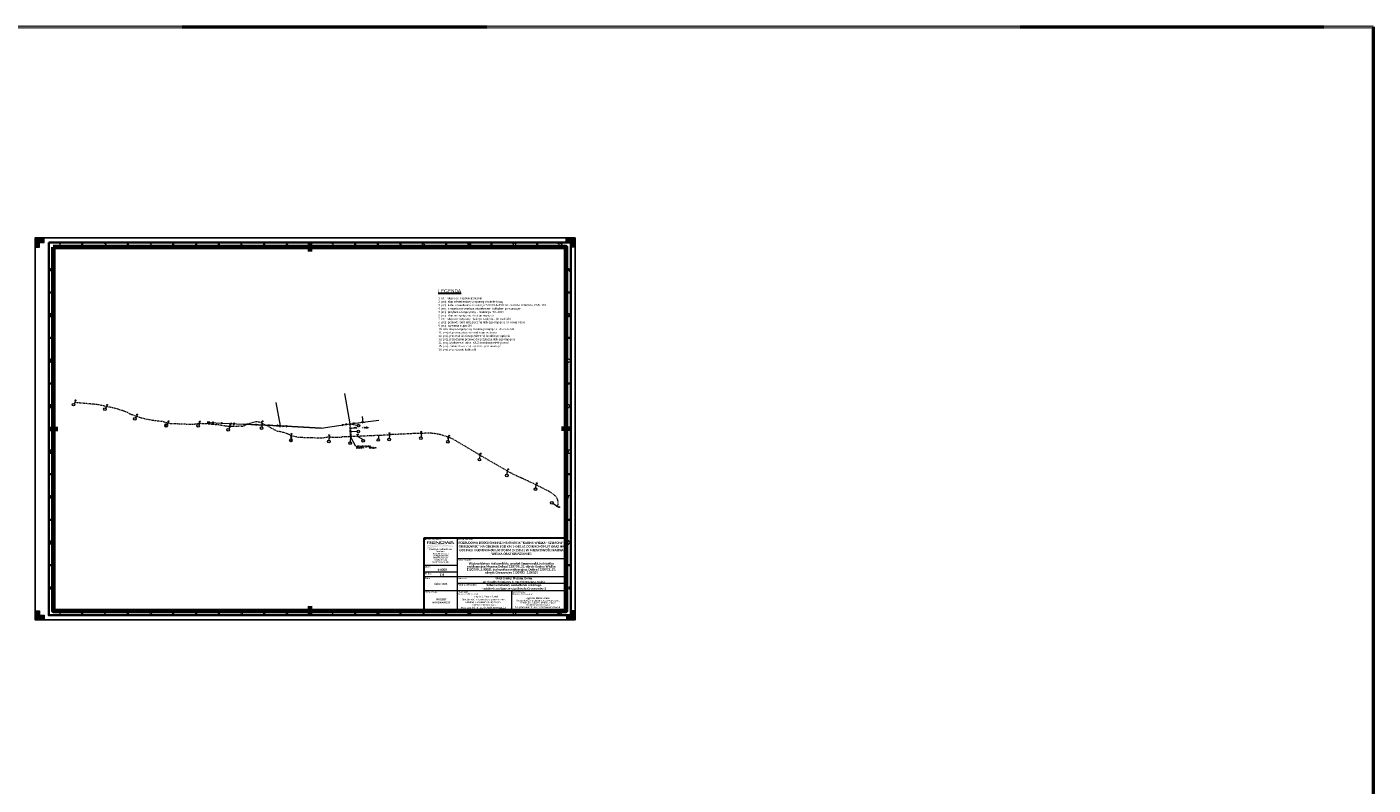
# Model space of a CAD drawing. Header units: metres. Extents: x 7168 to 12828, y 1523 to 3619.
# Tile 133 of 133: x 11348 to 12828, y 2357 to 3191. Entities that reach past the tile are written whole.
import ezdxf
from ezdxf.enums import TextEntityAlignment as Align

# ---------------------------------------------------------------- set-up
doc = ezdxf.new("R2010")
doc.units = ezdxf.units.M
for name, pattern in [('( Dashdot )', [1.001, 0.5, -0.25, 0.001, -0.25]), ('0.5_0.5', [1, 0.5, -0.5]), ('DASHDOT', [1, 0.5, -0.25, 0, -0.25]), ('DASHEDX2', [1.5, 1, -0.5]), ('DGN Style 2', [3.921133, 2.35268, -1.568453])]:
    doc.linetypes.add(name, pattern=pattern)
for name, color, linetype, lineweight in [('0_ramka', 7, 'Continuous', 0), ('3_jezdnia hatch', 8, 'Continuous', 0), ('6_granica proj pasa drogowego DP', 5, '( Dashdot )', 100), ('BUBZ01', 4, 'Continuous', 0), ('BUBZ01_1', 4, 'Continuous', 0), ('CP_FRAME', 217, 'Continuous', 70), ('CP_FRCENTR', 217, 'Continuous', 70), ('CP_FRMARK', 253, 'Continuous', 15), ('CP_FRREF', 251, 'Continuous', 35), ('CP_LINE_LT-S28', 40, 'CPP_Pipe_06', 18), ('CP_LINENORM', 251, 'Continuous', 25), ('CP_TEXTNORM', 53, 'Continuous', 25), ('Kabel nn oświetleniowy', 1, 'DGN Style 2', 13), ('KTJZ01', 98, 'Continuous', 0), ('Latarnia drogowa 1', 1, 'Continuous', 13), ('Opisy', 1, 'Continuous', 0), ('przewód elektroenergetyczny (linia)', 250, 'Continuous', 0), ('przewód elektroenergetyczny (linia)-Atr1', 250, 'Continuous', 0), ('RTPW02', 98, 'Continuous', 0), ('SUEP_B - Przewód elektroenergetyczny niskiego napięcia', 7, 'Continuous', 0), ('SUSM04_01_E', 250, 'Continuous', 0), ('SUTP_B - Przewód telekomunikacyjny napowietrzny', 7, 'Continuous', 0), ('słupy', 250, 'Continuous', 25)]:
    doc.layers.add(name, color=color, linetype=linetype, lineweight=lineweight)
doc.layers.add('AL 4x25', color=250, linetype='Continuous')
doc.styles.add('courier', font='arial.ttf')
doc.styles.add('CP_TXTCON', font='ROMANS.SHX', dxfattribs={"width": 0.8})
doc.styles.add('Opis elektryczny', font='arial.ttf', dxfattribs={"height": 0.85})
doc.styles.get("Standard").update_dxf_attribs({"font": 'arial.ttf'})
doc.styles.add('Style-KRENTZ_1250 I 0.20944', font='KRENTZ_1250.shx', dxfattribs={"oblique": 12})
doc.styles.add('Style-simplex', font='simplex.shx')
doc.styles.add('Style-txt', font='txt.shx')
doc.styles.add('Stytuacja', font='arial.ttf', dxfattribs={"height": 0.85})
doc.linetypes.add('CPP_Pipe_06', pattern='A,5.3,-0.35,["`",Style-simplex,S=0.5,R=0,X=0,Y=0],-1.35', length=7)

# ---------------------------------------------------------------- blocks, each defined once
blk = doc.blocks.new('LO15')
at = {"layer": 'Latarnia drogowa 1'}
blk.add_line((0, 0), (1.5, 0), dxfattribs=at)
blk.add_circle((2.050888, 0), 0.550888, dxfattribs=at)
at = {"layer": 'Latarnia drogowa 1', "extrusion": (0, 0, -1)}
blk.add_arc((-3.020929, 0), 0.820233, 325.416533, 34.583463, dxfattribs=at)
at = {"layer": 'Latarnia drogowa 1'}
blk.add_solid([(0.150415, 0.150412), (0.150415, -0.149588), (-0.149585, 0.150412), (-0.149585, -0.149588)], dxfattribs=at)
blk = doc.blocks.new('*U75')
at = {"layer": 'słupy'}
h = blk.add_hatch(color=18, dxfattribs=at)
h.set_gradient(color1=(76, 0, 0), color2=(76, 0, 0))
h.paths.add_polyline_path([(2568, 2464, 1.01566612), (-2354, 2464)])
h = blk.add_hatch(color=18, dxfattribs=at)
h.set_gradient(color1=(76, 0, 0), color2=(76, 0, 0))
h.paths.add_polyline_path([(-2354, -2464, 1.01566612), (2568, -2464)])
for p, q in [((-2354, 4398), (-2354, -2420)), ((-2354, -3883), (-2354, 2936)), ((-2354, 2464), (2568, 2464)), ((2550, 4398), (2550, -2420)), ((2550, -3883), (2550, 2936)), ((-2354, -2464), (2568, -2464))]:
    blk.add_line(p, q, dxfattribs=at)
for centre in [(107, 2502), (107, -2502)]:
    blk.add_circle(centre, 2461, dxfattribs=at)
blk = doc.blocks.new('*U76')
at = {"layer": 'słupy'}
h = blk.add_hatch(color=18, dxfattribs=at)
h.set_gradient(color1=(76, 0, 0), color2=(76, 0, 0))
h.paths.add_polyline_path([(-2461, 0, 0.98457552), (2461, 0)])
blk.add_line((-2461, 0), (2461, 0), dxfattribs=at)
blk.add_circle((0, 38), 2461, dxfattribs=at)
blk = doc.blocks.new('CP_TEXTREFA2')
for p, q in [((-537, 405), (-537, 410)), ((-487, 405), (-487, 410)), ((-437, 405), (-437, 410)), ((-387, 405), (-387, 410)), ((-337, 405), (-337, 410)), ((-287, 410), (-287, 405)), ((-237, 405), (-237, 410)), ((-187, 405), (-187, 410)), ((-137, 405), (-137, 410)), ((-87, 405), (-87, 410)), ((-37, 405), (-37, 410)), ((-569, 355), (-574, 355)), ((-5, 355), (0, 355)), ((-569, 305), (-574, 305)), ((-5, 305), (0, 305)), ((-569, 255), (-574, 255)), ((-5, 255), (0, 255)), ((-574, 205), (-569, 205)), ((0, 205), (-5, 205)), ((-569, 155), (-574, 155)), ((-5, 155), (0, 155)), ((-569, 105), (-574, 105)), ((-5, 105), (0, 105)), ((-569, 55), (-574, 55)), ((-5, 55), (0, 55)), ((-537, 5), (-537, 0)), ((-487, 5), (-487, 0)), ((-437, 5), (-437, 0)), ((-387, 5), (-387, 0)), ((-337, 5), (-337, 0)), ((-287, 0), (-287, 5)), ((-237, 5), (-237, 0)), ((-187, 5), (-187, 0)), ((-137, 5), (-137, 0)), ((-87, 5), (-87, 0)), ((-37, 5), (-37, 0))]:
    blk.add_line(p, q)
for points in [[(-574, 410), (-574, 0), (0, 0), (0, 410)], [(-569, 405), (-569, 5), (-5, 5), (-5, 405)]]:
    blk.add_lwpolyline(points, close=True)
at = {"layer": 'CP_TEXTNORM', "linetype": 'ByBlock', "style": 'CP_TXTCON', "width": 0.8}
for s, p in [('1', (-562, 407.5)), ('2', (-512, 407.5)), ('3', (-462, 407.5)), ('4', (-412, 407.5)), ('5', (-362, 407.5)), ('6', (-312, 407.5)), ('7', (-262, 407.5)), ('8', (-212, 407.5)), ('9', (-162, 407.5)), ('10', (-112, 407.5)), ('11', (-62, 407.5)), ('12', (-12, 407.5)), ('A', (-571.5, 380)), ('A', (-2.5, 380)), ('B', (-571.5, 330)), ('B', (-2.5, 330)), ('C', (-571.5, 280)), ('C', (-2.5, 280)), ('D', (-571.5, 230)), ('D', (-2.5, 230)), ('E', (-571.5, 180)), ('E', (-2.5, 180)), ('F', (-571.5, 130)), ('F', (-2.5, 130)), ('G', (-571.5, 80)), ('G', (-2.5, 80)), ('H', (-571.5, 30)), ('H', (-2.5, 30)), ('1', (-562, 2.5)), ('2', (-512, 2.5)), ('3', (-462, 2.5)), ('4', (-412, 2.5)), ('5', (-362, 2.5)), ('6', (-312, 2.5)), ('7', (-262, 2.5)), ('8', (-212, 2.5)), ('9', (-162, 2.5)), ('10', (-112, 2.5)), ('11', (-62, 2.5)), ('A2', (-12, 2.5))]:
    blk.add_text(s, height=3.5, dxfattribs=at).set_placement(p, align=Align.MIDDLE)
blk = doc.blocks.new('2d_iso_5457_a2_zp5y')
at = {"layer": 'CP_FRMARK'}
for points in [[(10, 415), (10, 420), (0, 420), (0, 410), (5, 410), (5, 415)], [(589, 415), (589, 410), (594, 410), (594, 420), (584, 420), (584, 415)], [(5, 5), (5, 10), (0, 10), (0, 0), (10, 0), (10, 5)], [(589, 5), (584, 5), (584, 0), (589, 0), (594, 0), (594, 5), (594, 10), (589, 10)]]:
    blk.add_hatch(color=256, dxfattribs=at).paths.add_polyline_path(points)
blk.add_lwpolyline([(20, 410), (20, 10), (584, 10), (584, 410)], close=True)
at = {"layer": 'CP_FRCENTR'}
for p, q in [((302, 415), (302, 405)), ((15, 210), (25, 210)), ((589, 210), (579, 210)), ((302, 15), (302, 5))]:
    blk.add_line(p, q, dxfattribs=at)
at = {"layer": 'CP_FRMARK'}
for p, q in [((10, 420), (0, 420)), ((0, 420), (0, 410)), ((5, 415), (10, 415)), ((5, 410), (5, 415)), ((10, 415), (10, 420)), ((584, 415), (584, 420)), ((584, 420), (594, 420)), ((589, 415), (584, 415)), ((589, 410), (589, 415)), ((594, 420), (594, 410)), ((0, 410), (5, 410)), ((594, 410), (589, 410)), ((0, 0), (0, 10)), ((0, 10), (5, 10)), ((10, 0), (0, 0)), ((5, 10), (5, 5)), ((5, 5), (10, 5)), ((10, 5), (10, 0)), ((589, 5), (584, 5)), ((584, 0), (594, 0)), ((589, 10), (589, 5)), ((594, 10), (589, 10)), ((594, 0), (594, 10))]:
    blk.add_line(p, q, dxfattribs=at)
at = {"layer": 'CP_LINENORM'}
blk.add_lwpolyline([(594, 420), (594, 0), (0, 0), (0, 420)], close=True, dxfattribs=at)
at = {"layer": 'CP_FRREF'}
blk.add_blockref('CP_TEXTREFA2', (589, 5), dxfattribs=at)
blk = doc.blocks.new('RENOWA_1')
at = {"linetype": 'Continuous', "lineweight": -2}
h = blk.add_hatch(color=7, dxfattribs=at)
edge = h.paths.add_edge_path()
edge.add_ellipse((0.068, 0.151), major_axis=(-0.0191, 0), ratio=0.735318, start_angle=180, end_angle=270)
edge.add_line((0.068, 0.165), (0.014, 0.165))
edge.add_line((0.014, 0.165), (-0.001, 0.165))
edge.add_line((-0.001, 0.165), (-0.001, 0.107))
edge.add_line((-0.001, 0.107), (0.014, 0.107))
edge.add_line((0.014, 0.107), (0.014, 0.126))
edge.add_line((0.014, 0.126), (0.04, 0.126))
edge.add_line((0.04, 0.126), (0.067, 0.107))
edge.add_line((0.067, 0.107), (0.089, 0.107))
edge.add_line((0.089, 0.107), (0.06, 0.126))
edge.add_line((0.06, 0.126), (0.065, 0.126))
edge.add_ellipse((0.065, 0.14), major_axis=(0.0215, 0), ratio=0.650164, start_angle=270, end_angle=360)
edge.add_line((0.087, 0.14), (0.087, 0.151))
h.paths.add_polyline_path([(0.071, 0.148), (0.071, 0.141, -0.414214), (0.065, 0.135), (0.014, 0.135), (0.014, 0.154), (0.065, 0.154, -0.414214)], flags=16)
h = blk.add_hatch(color=7, dxfattribs=at)
h.set_gradient(rotation=270, tint=1, name='INVHEMISPHERICAL')
h.paths.add_polyline_path([(0.486, 0.066), (0.581, 0.053), (0.581, 0.059), (0.556, 0.064, 0.087432), (0.018, 0.078), (-0.001, 0.075), (-0.001, 0.052), (0.012, 0.054, -0.082937)])
h = blk.add_hatch(color=7, dxfattribs=at)
h.set_gradient(rotation=270, tint=1, name='INVHEMISPHERICAL')
h.paths.add_polyline_path([(0.496, 0.048), (0.581, 0.039), (0.581, 0.047), (0.553, 0.051, 0.10443), (0.017, 0.031), (-0.001, 0.027), (-0.001, 0), (0, 0, -0.100635)])
for points in [[(0.099, 0.107), (0.099, 0.118), (0.099, 0.154), (0.099, 0.165), (0.176, 0.165), (0.176, 0.154), (0.115, 0.154), (0.115, 0.141), (0.174, 0.141), (0.174, 0.131), (0.115, 0.131), (0.115, 0.118), (0.176, 0.118), (0.176, 0.107)], [(0.188, 0.107), (0.188, 0.165), (0.203, 0.165), (0.205, 0.165), (0.26, 0.123), (0.26, 0.165), (0.275, 0.165), (0.275, 0.107), (0.26, 0.107), (0.26, 0.107), (0.203, 0.15), (0.203, 0.107)], [(0.431, 0.107), (0.414, 0.107), (0.385, 0.165), (0.403, 0.165), (0.423, 0.12), (0.445, 0.165), (0.461, 0.165), (0.483, 0.12), (0.503, 0.165), (0.521, 0.165), (0.492, 0.107), (0.475, 0.107), (0.453, 0.15)]]:
    blk.add_hatch(color=7, dxfattribs=at).paths.add_polyline_path(points)
h = blk.add_hatch(color=7, dxfattribs=at)
edge = h.paths.add_edge_path()
edge.add_ellipse((0.363, 0.152), major_axis=(0.0179, 0), ratio=0.715756, start_angle=0, end_angle=90)
edge.add_line((0.363, 0.165), (0.307, 0.165))
edge.add_ellipse((0.307, 0.152), major_axis=(-0.0179, 0), ratio=0.715756, start_angle=270, end_angle=360)
edge.add_line((0.289, 0.152), (0.289, 0.12))
edge.add_ellipse((0.307, 0.12), major_axis=(-0.0179, 0), ratio=0.715756, start_angle=0, end_angle=90)
edge.add_line((0.307, 0.107), (0.363, 0.107))
edge.add_ellipse((0.363, 0.12), major_axis=(0.0179, 0), ratio=0.715756, start_angle=270, end_angle=360)
edge.add_line((0.381, 0.12), (0.381, 0.152))
edge = h.paths.add_edge_path(flags=16)
edge.add_ellipse((0.359, 0.147), major_axis=(-0.00672, 0), ratio=0.945371, start_angle=180, end_angle=270, ccw=False)
edge.add_line((0.366, 0.147), (0.366, 0.125))
edge.add_ellipse((0.359, 0.125), major_axis=(-0.00672, 0), ratio=0.945371, start_angle=90, end_angle=180, ccw=False)
edge.add_line((0.359, 0.118), (0.311, 0.118))
edge.add_ellipse((0.311, 0.125), major_axis=(0.00672, 0), ratio=0.945371, start_angle=188.4872, end_angle=270, ccw=False)
edge.add_line((0.304, 0.124), (0.304, 0.148))
edge.add_ellipse((0.311, 0.147), major_axis=(0.00672, 0), ratio=0.945371, start_angle=90, end_angle=171.5128, ccw=False)
edge.add_line((0.311, 0.154), (0.359, 0.154))
h = blk.add_hatch(color=7, dxfattribs=at)
h.paths.add_polyline_path([(0.496, 0.107), (0.54, 0.165), (0.556, 0.165), (0.6, 0.107), (0.582, 0.107), (0.572, 0.12), (0.548, 0.12), (0.524, 0.12), (0.514, 0.107)])
h.paths.add_polyline_path([(0.53, 0.129), (0.548, 0.154), (0.566, 0.129), (0.548, 0.129)], flags=16)

msp = doc.modelspace()

# ---------------------------------------------------------------- hatches: boundary and pattern name
at = {"layer": '3_jezdnia hatch'}
msp.add_hatch(color=6, dxfattribs=at).paths.add_polyline_path([(11702.823, 2739.911), (11702.816, 2740.307), (11703.707, 2740.323), (11703.714, 2739.927)])
at = {"layer": 'SUSM04_01_E', "linetype": 'Continuous', "lineweight": 13}
h = msp.add_hatch(color=7, dxfattribs=at)
edge = h.paths.add_edge_path()
edge.add_arc((11702.73, 2754.322), 0.25, 0, 360)

# ---------------------------------------------------------------- linework, layer by layer
at = {"color": 1, "lineweight": 20}
for p, q in [((11400.87, 2778.187), (11399.637, 2776.766)), ((11435.441, 2773.225), (11434.208, 2771.804)), ((11468.294, 2762.612), (11467.06, 2761.191)), ((11537.827, 2754.895), (11536.594, 2753.474)), ((11606.08, 2755.171), (11605.828, 2751.046)), ((11702.73, 2754.322), (11710.852, 2753.007)), ((11571.048, 2751.408), (11569.68, 2749.12)), ((11679.899, 2739.751), (11679.626, 2736.374)), ((11703.203, 2746.389), (11710.663, 2745.927)), ((11703.524, 2740.363), (11703.204, 2734.611)), ((11711.409, 2740.464), (11717.53, 2737.087)), ((11734.368, 2741.51), (11734.095, 2738.134)), ((11746.376, 2741.979), (11746.104, 2738.603)), ((11781.286, 2743.557), (11781.013, 2740.181)), ((11810.96, 2739.408), (11810.688, 2736.032)), ((11845.511, 2719.847), (11845.239, 2716.471)), ((11875.811, 2702.494), (11875.538, 2699.117)), ((11907.281, 2687.282), (11907.008, 2683.906)), ((11930.871, 2663.46), (11926.109, 2666.857))]:
    msp.add_line(p, q, dxfattribs=at)
at = {"color": 1, "lineweight": -3}
for p, q in [((11502.729, 2755.186), (11501.495, 2753.765)), ((11638.378, 2741.111), (11638.105, 2737.734))]:
    msp.add_line(p, q, dxfattribs=at)
at = {"color": 6, "linetype": 'DASHDOT', "lineweight": 50}
msp.add_lwpolyline([(7167.922, 3191.04), (12827.852, 3191.04), (12827.852, 1523.068), (7167.922, 1523.068)], close=True, dxfattribs=at)
at = {"color": 1, "lineweight": 20}
for centre in [(11398.886, 2775.523), (11433.457, 2770.561), (11466.31, 2759.948), (11535.843, 2752.231), (11712.189, 2752.44), (11568.929, 2747.877), (11605.754, 2749.596), (11712.088, 2745.945), (11746.03, 2737.153), (11780.939, 2738.731), (11679.553, 2734.924), (11703.175, 2733.16), (11717.457, 2735.637), (11734.022, 2736.684), (11810.614, 2734.582), (11845.165, 2715.02), (11875.465, 2697.667), (11906.935, 2682.456), (11924.828, 2667.54)]:
    msp.add_circle(centre, 1.452, dxfattribs=at)
at = {"color": 1, "lineweight": -3}
for centre in [(11500.745, 2752.522), (11637.987, 2736.306)]:
    msp.add_circle(centre, 1.452, dxfattribs=at)
at = {"layer": '0_ramka', "color": 7, "linetype": 'Continuous', "lineweight": 0}
for p, q in [((11820.588, 2628.908), (11820.588, 2554.908)), ((11940.588, 2605.933), (11820.588, 2605.933)), ((11820.588, 2598.532), (11784.588, 2598.532)), ((11820.588, 2591.199), (11784.588, 2591.199)), ((11940.588, 2586.02), (11784.588, 2586.021)), ((11940.588, 2578.688), (11820.588, 2578.688)), ((11940.588, 2570.908), (11784.588, 2570.909)), ((11880.588, 2570.908), (11880.588, 2548.908)), ((11820.588, 2554.908), (11820.588, 2548.908))]:
    msp.add_line(p, q, dxfattribs=at)
at = {"layer": '0_ramka', "color": 7, "linetype": 'Continuous', "lineweight": 30, "flags": 128}
msp.add_lwpolyline([(11784.588, 2628.908), (11940.588, 2628.908), (11940.588, 2548.908), (11784.588, 2548.908), (11784.588, 2628.908)], close=True, dxfattribs=at)
at = {"layer": '3_jezdnia hatch', "color": 6, "flags": 128}
for points in [[(11702.96, 2749.599), (11706.686, 2750.136)], [(11703.504, 2739.991), (11708.938, 2729.701)], [(11706.686, 2750.136), (11707.406, 2750.136)]]:
    msp.add_lwpolyline(points, dxfattribs=at)
at = {"layer": '6_granica proj pasa drogowego DP', "color": 6, "linetype": 'DASHEDX2', "lineweight": 30}
msp.add_line((11702.725, 2754.246), (11703.576, 2740.254), dxfattribs=at)
at = {"layer": 'BUBZ01', "color": 250, "linetype": 'Continuous', "lineweight": 13}
for p, q in [((11553.27, 2756.202), (11552.245, 2755.487)), ((11552.414, 2754.743), (11553.047, 2755.821)), ((11622.742, 2753.205), (11623.915, 2752.773)), ((11716.967, 2755.898), (11715.718, 2755.952)), ((11718.715, 2755.821), (11717.466, 2755.876)), ((11891.511, 2694.789), (11890.362, 2695.281))]:
    msp.add_line(p, q, dxfattribs=at)
at = {"layer": 'BUBZ01', "color": 250, "linetype": 'Continuous', "lineweight": -3}
msp.add_line((11500.738, 2752.736), (11500.46, 2752.872), dxfattribs=at)
at = {"layer": 'BUBZ01_1', "color": 250, "linetype": 'Continuous', "lineweight": 13}
for p, q in [((11552.555, 2755.411), (11552.418, 2755.607)), ((11552.857, 2755.497), (11552.662, 2755.777)), ((11717.397, 2755.879), (11716.619, 2762.358)), ((11810.357, 2738.297), (11811.257, 2739.955))]:
    msp.add_line(p, q, dxfattribs=at)
at = {"layer": 'BUBZ01_1', "color": 250, "linetype": 'Continuous', "lineweight": -3}
msp.add_line((11500.045, 2751.513), (11500.662, 2752.773), dxfattribs=at)
at = {"layer": 'CP_LINE_LT-S28'}
for p, q in [((11547.87, 2755.742), (11585.85, 2754.242)), ((11625.96, 2752.182), (11585.85, 2754.242)), ((11585.85, 2754.242), (11625.96, 2752.182))]:
    msp.add_line(p, q, dxfattribs=at)
at = {"layer": 'Kabel nn oświetleniowy', "linetype": '0.5_0.5'}
for p, q in [((11746.37, 2742.13), (11711.403, 2740.614)), ((11875.751, 2702.698), (11845.662, 2719.946))]:
    msp.add_line(p, q, dxfattribs=at)
for points in [[(11401.019, 2778.174), (11424.74, 2775.953), (11432.002, 2774.544), (11435.323, 2773.402)], [(11679.669, 2739.907), (11672.129, 2738.62), (11646.892, 2739.336), (11638.513, 2741.26)], [(11711.403, 2740.614), (11703.524, 2740.363)], [(11781.134, 2743.707), (11773.732, 2743.737), (11756.197, 2742.9), (11747.327, 2742.477), (11746.52, 2742.135)], [(11845.508, 2719.946), (11844.645, 2720.61), (11840.531, 2723.109), (11832.211, 2728.21), (11819.318, 2735.652), (11816.996, 2737.132), (11814.43, 2738.371), (11812.816, 2738.879), (11811.162, 2739.475)]]:
    msp.add_lwpolyline(points, dxfattribs=at)
for points in [[(11435.618, 2773.343, -0.06240347), (11460.028, 2765.964), (11463.28, 2764.607), (11468.294, 2762.612)], [(11468.294, 2762.612, 0.05646176), (11496.423, 2757.291), (11502.741, 2755.34)], [(11537.834, 2755.015), (11531.004, 2753.663), (11530.981, 2753.663), (11527.412, 2753.644, -0.00545217), (11527.402, 2753.645), (11520.888, 2753.954), (11505.525, 2754.558), (11503.026, 2755.246)], [(11606.103, 2755.148, 0.22274973), (11595.203, 2755.471), (11589.338, 2753.677, 0.08048061), (11588.011, 2753.063, -0.08227609), (11586.357, 2752.358, -0.00590561), (11585.125, 2752.074, -0.04144815), (11583.684, 2751.954), (11582.131, 2751.846), (11579.074, 2751.614), (11576.095, 2751.395), (11573.552, 2751.342), (11572.292, 2751.36), (11571.048, 2751.408)], [(11606.214, 2755.091), (11612.289, 2752.123), (11623.135, 2746.193, -0.09502791), (11638.558, 2741.238, 0.09502791)], [(11702.905, 2740.307), (11693.435, 2739.922, -0.01182318), (11682.132, 2739.837), (11679.669, 2739.907)], [(11931.063, 2663.553, 0.32630105), (11928.104, 2675.53, 0.07902872), (11919.074, 2681.448), (11907.485, 2687.35)]]:
    msp.add_lwpolyline(points, format="xyb", dxfattribs=at)
at = {"layer": 'Kabel nn oświetleniowy', "linetype": '0.5_0.5', "extrusion": (0, 0, -1)}
for points in [[(-11570.932, 2751.415, 0.03088535), (-11564.503, 2752.147), (-11556.131, 2753.623, -0.02519863), (-11537.834, 2755.015, -0.06192429)], [(-11907.352, 2687.419), (-11892.841, 2694.22, 0.03048596), (-11875.811, 2702.494, -0.03048596)]]:
    msp.add_lwpolyline(points, format="xyb", dxfattribs=at)
at = {"layer": 'Kabel nn oświetleniowy', "linetype": '0.5_0.5'}
msp.add_arc((11788.406, 2686.04), 58.089, 67.250551, 96.893133, dxfattribs=at)
at = {"layer": 'KTJZ01', "color": 250, "linetype": 'Continuous', "lineweight": 13}
msp.add_line((11574.439, 2753.745), (11575.933, 2753.88), dxfattribs=at)
at = {"layer": 'przewód elektroenergetyczny (linia)', "color": 6, "linetype": 'Continuous', "lineweight": 13}
msp.add_line((11621.51, 2777.902), (11625.96, 2752.182), dxfattribs=at)
at = {"layer": 'SUEP_B - Przewód elektroenergetyczny niskiego napięcia', "color": 6, "linetype": 'Continuous', "lineweight": 13}
for p, q in [((11696.944, 2787.831), (11702.73, 2754.322)), ((11671.05, 2749.737), (11702.73, 2754.322)), ((11671.05, 2749.737), (11625.96, 2752.182)), ((11625.96, 2752.182), (11671.05, 2749.737))]:
    msp.add_line(p, q, dxfattribs=at)
at = {"layer": 'SUEP_B - Przewód elektroenergetyczny niskiego napięcia', "color": 1, "linetype": 'Continuous', "lineweight": 13}
for p, q in [((11551.348, 2755.104), (11552.866, 2755.544)), ((11552.866, 2755.544), (11551.387, 2756.103)), ((11561.34, 2754.709), (11562.859, 2755.15)), ((11562.859, 2755.15), (11561.379, 2755.709)), ((11571.332, 2754.315), (11572.851, 2754.755)), ((11572.851, 2754.755), (11571.372, 2755.314)), ((11576.118, 2755.127), (11574.599, 2754.686)), ((11574.599, 2754.686), (11576.079, 2754.127)), ((11589.32, 2753.563), (11590.844, 2753.985)), ((11590.844, 2753.985), (11589.371, 2754.562)), ((11599.307, 2753.05), (11600.831, 2753.472)), ((11600.831, 2753.472), (11599.358, 2754.049)), ((11614.089, 2753.292), (11612.565, 2752.87)), ((11695.792, 2753.318), (11694.236, 2753.598)), ((11694.38, 2752.608), (11695.792, 2753.318)), ((11698.937, 2754.278), (11697.524, 2753.568)), ((11697.524, 2753.568), (11699.081, 2753.288)), ((11702.73, 2754.322), (11734.45, 2758.542)), ((11707.687, 2754.981), (11706.134, 2755.279)), ((11706.266, 2754.288), (11707.687, 2754.981)), ((11717.599, 2756.3), (11716.046, 2756.598)), ((11716.178, 2755.607), (11717.599, 2756.3)), ((11612.565, 2752.87), (11614.037, 2752.293)), ((11624.076, 2752.779), (11622.552, 2752.357)), ((11622.552, 2752.357), (11624.024, 2751.781)), ((11632.829, 2751.309), (11634.354, 2751.727)), ((11634.354, 2751.727), (11632.883, 2752.307))]:
    msp.add_line(p, q, dxfattribs=at)
at = {"layer": 'SUTP_B - Przewód telekomunikacyjny napowietrzny', "color": 40, "linetype": 'Continuous', "lineweight": 13, "true_color": 0xffbe00}
for p, q in [((11621.217, 2752.425), (11622.056, 2751.882)), ((11623.105, 2752.83), (11622.215, 2752.374)), ((11628.813, 2751.526), (11629.705, 2751.979)), ((11629.705, 2751.979), (11630.703, 2751.925))]:
    msp.add_line(p, q, dxfattribs=at)

# ---------------------------------------------------------------- block references
at = {"color": 7, "linetype": 'Continuous', "lineweight": 0, "ltscale": 1000, "xscale": 50.00000000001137, "yscale": 50.00000000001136, "zscale": 50.00000000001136}
msp.add_blockref('RENOWA_1', (11787.628, 2617.037), dxfattribs=at)
at = {"layer": 'AL 4x25', "xscale": 0.00025, "yscale": 0.00025, "zscale": 0.00025}
for name, p, rotation in [('*U75', (11547.609, 2755.8), 264.757372), ('*U76', (11625.976, 2752.102), 270)]:
    msp.add_blockref(name, p, dxfattribs=dict(at, rotation=rotation))
at = {"layer": 'CP_FRAME'}
msp.add_blockref('2d_iso_5457_a2_zp5y', (11356.588, 2538.908), dxfattribs=at)
at = {"layer": 'Latarnia drogowa 1'}
for p, rotation in [((11400.87, 2778.187), 84.91904300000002), ((11435.441, 2773.225), 78.726007), ((11468.294, 2762.612), 71.793909), ((11502.837, 2755.15), 71.746267), ((11537.826, 2754.865), 86.706115), ((11571.048, 2751.408), 87.173175), ((11606.08, 2755.171), 75.655621), ((11638.372, 2741.261), 82.723329), ((11679.893, 2739.901), 88.07860199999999), ((11711.403, 2740.614), 92.236016), ((11746.376, 2741.979), 92.236016), ((11781.286, 2743.557), 90.326293), ((11810.96, 2739.408), 63.140643), ((11845.511, 2719.847), 59.135856), ((11875.811, 2702.494), 61.23767300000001), ((11907.283, 2687.285), 62.663687), ((11930.871, 2663.46), 340.757927)]:
    msp.add_blockref('LO15', p, dxfattribs=dict(at, rotation=rotation))

# ---------------------------------------------------------------- texts
at = {"lineweight": 30, "ltscale": 100, "insert": (11800.031, 2902.513), "char_height": 1.5, "width": 116.91458, "attachment_point": 1}
msp.add_mtext('{\\H2.5x;\\LLEGENDA \\P\\pt0;\\Ftxt|c238;\\H0.4x;\\P\\fArial|b0|i0|c238|p34;\\H1.4999x;\\l1. istn. słup sieci napowietrznej Nn\\H1.0001x; \\P\\H0.9999x;2. proj. słup oświetleniowy z oprawą oświetleniową\\P3. proj. kabel oświetlenia ulicznewgo YAKXS 4x35\\H1.0256x;mm² - w rurze ochronnej DVK 110\\P4. \\H0.97498x;\\C0;proj. skrzynia sterownicza oświeteniem i układem pomiarowym\\P5. proj. przyłacz energetyczny - realizacja  TAURON\\P6. proj. słup energetyczny niskiego napięcia\\P7. istn. słup energetyczny niskiego napięcia - do rozbiórki\\P8. proj. przewód sieci enrgetycznej niskiego napięcia po nowej trasie\\P9. proj. wymiana słupa SN\\P10. istn. słup energetyczny średniego napięcia - do rozbiórki\\P11. proj słup energetyczny średniego napięcia\\P12. proj. przewód sieci napowietrznej średniego napięcia\\P13. proj. przełożenie przewodów przyłącza niskiego napięcia\\P14. proj. wydłużenie kabla  WLZ (instalacja elektryczna)\\P15. proj. zmiana lokalizacji zestawu pomiarowego\\P16. proj. przełożenie kabla nN}', dxfattribs=at)
at = {"color": 1, "lineweight": 20, "char_height": 1.5, "width": 1.10785, "attachment_point": 1}
for s, insert in [('\\H1x;\\W0.75;2', (11398.332, 2776.306)), ('\\H1x;\\W0.75;2', (11432.903, 2771.344)), ('\\H1x;\\W0.75;2', (11465.756, 2760.731)), ('\\H1x;\\W0.75;1', (11711.635, 2753.223)), ('\\H1x;\\W0.75;2', (11535.289, 2753.014)), ('\\H1x;\\W0.75;2', (11568.375, 2748.66)), ('\\H1x;\\W0.75;2', (11605.201, 2750.379)), ('\\H1x;\\W0.75;5', (11711.534, 2746.728)), ('\\H1x;\\W0.75;2', (11780.386, 2739.514)), ('\\H1x;\\W0.75;2', (11678.999, 2735.707)), ('\\H1x;\\W0.75;4', (11702.621, 2733.943)), ('\\H1x;\\W0.75;2', (11716.903, 2736.42)), ('\\H1x;\\W0.75;3', (11733.468, 2737.467)), ('\\H1x;\\W0.75;2', (11745.476, 2737.936)), ('\\H1x;\\W0.75;2', (11810.06, 2735.365)), ('\\H1x;\\W0.75;2', (11844.611, 2715.803)), ('\\H1x;\\W0.75;2', (11874.911, 2698.45)), ('\\H1x;\\W0.75;2', (11906.381, 2683.239)), ('\\H1x;\\W0.75;2', (11924.274, 2668.323))]:
    msp.add_mtext(s, dxfattribs=dict(at, insert=insert))
at = {"color": 1, "lineweight": -3, "char_height": 1.5, "width": 1.10785, "attachment_point": 1}
for insert in [(11500.191, 2753.305), (11637.434, 2737.089)]:
    msp.add_mtext('\\H1x;\\W0.75;2', dxfattribs=dict(at, insert=insert))
at = {"color": 7, "lineweight": 13, "rotation": 359.99974, "style": 'courier'}
for s, insert, char_height, width, attachment_point in [('\\fCalibri|b0|i0|c238238|p39;Biuro Projektów:', (11785.188, 2628.443), 1.71093, 40.89129, 1), ('\\P\\P\\fCalibri|b1|i0|c238238|p39;\\H0.6x;PRACOWNIA INŻYNIERYJNA "RENOWA"\\PKrzysztof Waniczek\\Pul. Węgierska 146A\\P33-300 Nowy Sącz\\Ptel.693-468-132\\Pbiuro@renowa.info', (11802.588, 2624.745), 2.31147, 30.4546, 2)]:
    msp.add_mtext(s, dxfattribs=dict(at, insert=insert, char_height=char_height, width=width, attachment_point=attachment_point))
at = {"color": 7, "lineweight": 13, "insert": (11819.803, 2565.619), "char_height": 2, "width": 60, "attachment_point": 1, "style": 'courier'}
msp.add_mtext('\\pi18.623;{\\fArial Narrow|b0|i0|c238|p34;  mgr inż. Adam Kowal\\P\\pi6.1846;\\fArial|b0|i0|c238|p34;\\H0.9167x;\\C256;Specjalność: instalacyjna w zakresie sieci,\\P\\pi10.243;instalacji i urządzeń elektrycznych i \\P\\pi17.321;elektroenergetycznych\\P\\pi5.3804;Nr uprawnień: Nr. Ew. MAP/0066/PWBE/15\\P}', dxfattribs=at)
at = {"color": 7, "lineweight": 13, "insert": (11884.628, 2563.536), "char_height": 2, "width": 49.77348, "attachment_point": 1, "line_spacing_factor": 0.8, "style": 'courier'}
msp.add_mtext('\\pi12.201;{\\fArial|b1|i0|c238|p34;\\H0.9167x;\\C256;mgr inż. Marcin Koza\\P\\pi1.0713;\\fArial|b0|i0|c238|p34;Specjalność: instalacyjna w zakresie sieci,\\P\\pi5.1295;instalacji i urządzeń elektrycznych i \\P\\pi12.207;elektroenergetycznych\\P\\pi0;Nr uprawnień: Nr. Ew. MAP/0323/POOE/13}', dxfattribs=at)
at = {"layer": '0_ramka', "color": 7, "lineweight": 0, "rotation": 359.999778}
for s, insert, char_height, width, attachment_point, style in [('\\fCalibri|b0|i0|c238238|p39;Nazwa Obiektu:', (11821.188, 2628.43), 1.71093, 40.89129, 1, 'courier'), ('\\pt0.0782141;\\fCalibri|b1|i0|c238238|p39;ROZBUDOWA DROGI GMINNEJ NR 604301K "KASINA WIELKA - SZYMONY - GRUSZOWIEC" NA ODCINKU I OD KM 1+582.61 DO KM 3+034.97 ORAZ NA ODCINKU II OD KM 0+000.00 DO KM 2+158.61 W MIEJSCOWOŚCI KASINA WIELKA ORAZ GRUSZOWIEC', (11880.411, 2617.523), 2.44419, 117.97047, 5, 'Stytuacja'), ('\\fCalibri|b0|i0|c238238|p39;Adres Obiektu:', (11821.188, 2605.455), 1.71093, 40.89129, 1, 'courier'), ('\\fCalibri|b0|i0|c238238|p39;Skala:', (11785.188, 2598.054), 1.71093, 40.89129, 1, 'courier'), ('\\fCalibri|b0|i0|c238238|p39;Nr Rys:', (11785.188, 2590.596), 1.71093, 40.89129, 1, 'courier'), ('{\\fCalibri|b1|i0|c158|p39;1:1000}', (11804.2, 2594.008), 2.44419, 19.44312, 5, 'courier'), ('\\fCalibri|b0|i0|c238238|p39;Data:', (11785.188, 2585.413), 1.71093, 40.89129, 1, 'courier'), ('\\fCalibri|b1|i0|c238238|p39;Lipiec 2024', (11802.588, 2578.225), 2.03682, 32.8438, 5, 'Stytuacja'), ('{\\fCalibri|b1|i0|c158|p39;E-8}', (11804.077, 2588.328), 2.44419, 12.10744, 5, 'Stytuacja'), ('\\fCalibri|b0|i0|c238238|p39;Inwestor:', (11821.188, 2585.421), 1.71093, 40.89129, 1, 'courier'), ('\\fCalibri|b0|i0|c238238|p39;Przedmiot Rysunku:', (11821.188, 2578.21), 1.71093, 40.89129, 1, 'courier'), ('\\pt0.035441;{\\fCalibri|b1|i0|c238|p39;Schemat ideowy oświetlenia ulicznego \\P- odcinek zasilany ze stacji trafo Gruszowiec 3}', (11883.149, 2574.798), 2.44419, 96.67773, 5, 'courier'), ('\\P\\fArial|b1|i0|c238238|p39;Wójt Gminy Mszana Dolna\\Pul. Spadochroniarzy 6, 34-730 Mszana Dolna', (11883.149, 2584.073), 2.32198, 91.84384, 5, 'Stytuacja'), ('\\fCalibri|b0|i0|c238238|p39;Opracowanie', (11785.188, 2570.344), 1.71093, 40.89129, 1, 'courier'), ('{\\fCalibri|b1|i0|c158|p39;PROJEKT\\PWYKONAWCZY}', (11803.228, 2559.574), 2.03682, 32.8438, 5, 'Stytuacja')]:
    msp.add_mtext(s, dxfattribs=dict(at, insert=insert, char_height=char_height, width=width, attachment_point=attachment_point, style=style))
at = {"layer": '0_ramka', "color": 7, "lineweight": 0, "rotation": 359.999778, "line_spacing_factor": 0.8, "style": 'courier'}
for s, insert, char_height, width, attachment_point in [('\\fCalibri|b1|i0|c238238|p39;Województwo małopolskie, powiat limanowski, jednostka ewidencyjna Mszana Dolna [120709_2], obręb Kasina Wielka [120709_2.0002]; jednostka ewidencyjna: Dobra [120703_2]; obręb: Gruszowiec [120703_2.0003]', (11880.239, 2595.571), 2.5, 107.07528, 5), ('{\\fCalibri|b0|i0|c158|p39;Projektant\\P(branża elektryczna):}', (11821.188, 2570.431), 1.71093, 40.89129, 1), ('{\\fCalibri|b0|i0|c158|p39;Sprawdzający\\P(branża elektryczna):}', (11881.188, 2570.43), 1.71093, 40.89129, 1)]:
    msp.add_mtext(s, dxfattribs=dict(at, insert=insert, char_height=char_height, width=width, attachment_point=attachment_point))
at = {"layer": '3_jezdnia hatch', "color": 6, "style": 'Style-txt', "width": 0.75}
for s, p in [('proj. przyłącz - TAURON', (11707.496, 2750.803)), ('oświeteniem i układem pomiarowym', (11709.838, 2728.701)), ('proj. skrzynie sterownicza', (11709.838, 2730.368))]:
    msp.add_text(s, height=1, dxfattribs=at).set_placement(p, align=Align.TOP_LEFT)
at = {"layer": 'Opisy', "style": 'Opis elektryczny'}
for s, rotation, p in [('L-40', 358.922435, (11399.687, 2776.767)), ('L-42', 341.769395, (11467.285, 2763.419)), ('L-43', 335.598452, (11500.999, 2754.526)), ('L-44', 359.031655, (11537.24, 2754.529)), ('L-46', 346.274035, (11604.459, 2753.673)), ('L-47', 351.480316, (11636.997, 2740.36)), ('L-48', 359.297667, (11679.064, 2738.627)), ('L-49', 2.845601, (11710.23, 2739.274)), ('L-50', 358.553566, (11745.64, 2740.6)), ('L-51', 353.564817, (11780.154, 2741.871)), ('L-54', 330.336154, (11874.195, 2701.361)), ('L-55', 335.074622, (11905.207, 2686.368)), ('L-56', 247.867401, (11929.786, 2665.465))]:
    msp.add_text(s, height=0.85, rotation=rotation, dxfattribs=at).set_placement(p)
msp.add_text('L-45', height=0.85, dxfattribs=at).set_placement((11569.866, 2750.324))
at = {"layer": 'Opisy', "insert": (11844.401, 2719.207), "char_height": 0.85, "attachment_point": 7, "rotation": 320.711835, "line_spacing_factor": 0.72, "style": 'Opis elektryczny'}
msp.add_mtext('L-53\\P', dxfattribs=at)
at = {"layer": 'przewód elektroenergetyczny (linia)-Atr1', "color": 1, "linetype": 'Continuous', "style": 'Style-KRENTZ_1250 I 0.20944', "oblique": 12, "width": 0.9}
msp.add_text('eN', height=0.75, rotation=279.822, dxfattribs=at).set_placement((11624.94, 2758.102), align=Align.MIDDLE_LEFT)
at = {"layer": 'RTPW02', "color": 250, "linetype": 'Continuous', "lineweight": 13, "char_height": 0.75, "attachment_point": 7, "line_spacing_factor": 0.72}
for s, insert, rotation in [('\\FKRENTZ_1250;\\Q12;\\H1x;\\W0.8; 671.65', (11498.538, 2756.485), 300.379126), ('\\FKRENTZ_1250;\\Q12;\\H1x;\\W0.8; 673.26', (11742.896, 2743.273), 0.598889), ('\\FKRENTZ_1250;\\Q12;\\H1x;\\W0.8; 679.26', (11920.155, 2679.834), 331.027191)]:
    msp.add_mtext(s, dxfattribs=dict(at, insert=insert, rotation=rotation))
at = {"layer": 'RTPW02', "color": 250, "linetype": 'Continuous', "lineweight": -3, "char_height": 0.75, "attachment_point": 7, "line_spacing_factor": 0.72}
for s, insert, rotation in [('\\FKRENTZ_1250;\\Q12;\\H1x;\\W0.8; 671.71', (11500.104, 2753.213), 333.891479), ('\\FKRENTZ_1250;\\Q12;\\H1x;\\W0.8; 668.89', (11638.857, 2736.353), 73.382741)]:
    msp.add_mtext(s, dxfattribs=dict(at, insert=insert, rotation=rotation))
at = {"layer": 'RTPW02', "color": 250, "linetype": 'Continuous', "lineweight": 13, "char_height": 0.75, "attachment_point": 7, "line_spacing_factor": 0.72}
for s, insert in [('\\FKRENTZ_1250;\\Q12;\\H1x;\\W0.8; 671.92', (11630.131, 2751.431)), ('\\FKRENTZ_1250;\\Q12;\\H1x;\\W0.8; 672.77', (11701.286, 2748.362))]:
    msp.add_mtext(s, dxfattribs=dict(at, insert=insert))

doc.saveas('drawing.dxf')
